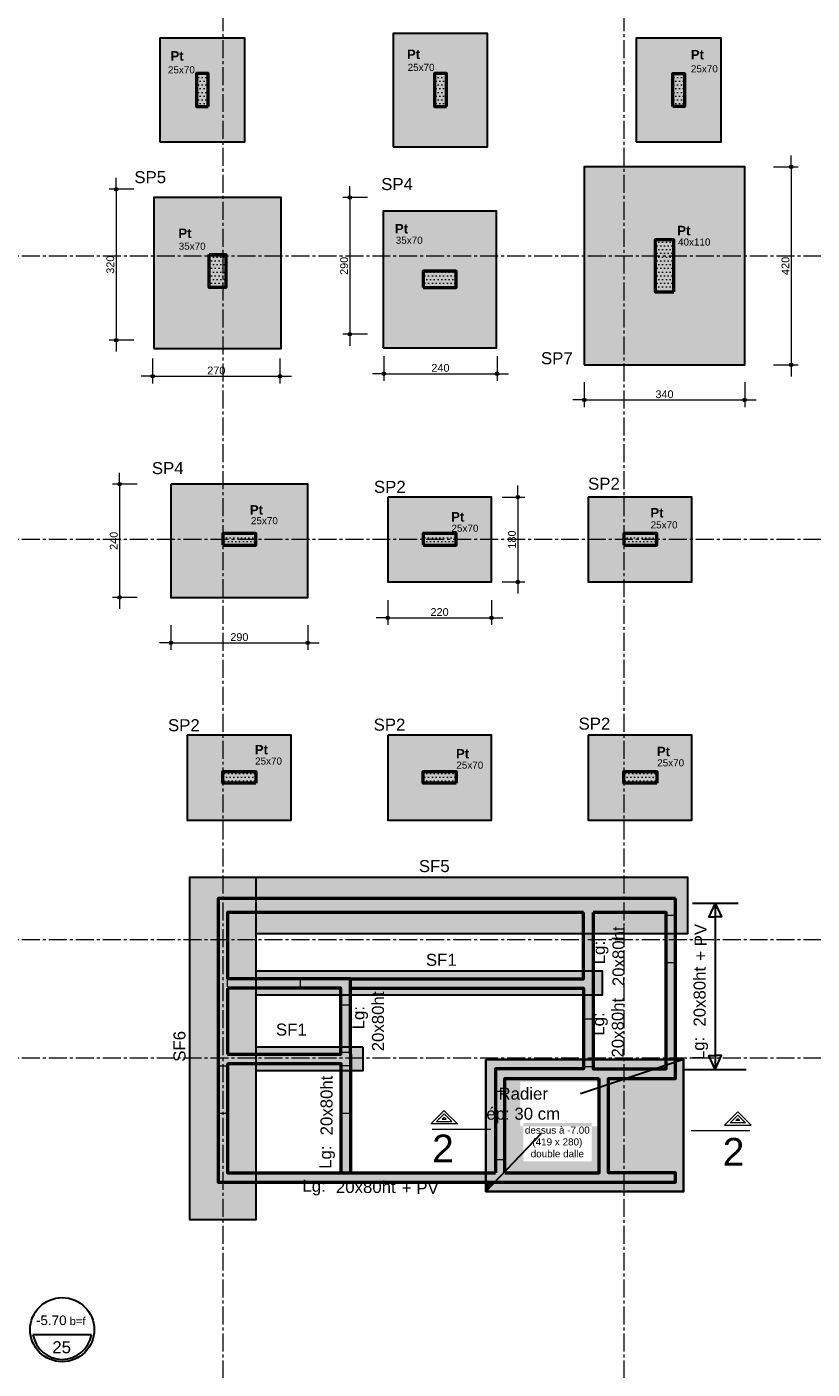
# Model space of a CAD drawing. Header units: millimetres. Extents: x -6159 to 201309, y -25780 to 10326.
# Tile 6 of 128: x -3043 to -1378, y -8891 to -6044. Entities that reach past the tile are written whole.
import ezdxf

# ---------------------------------------------------------------- set-up
doc = ezdxf.new("R2010")
doc.units = ezdxf.units.MM
doc.header["$PDMODE"] = 34
doc.header["$PDSIZE"] = 5
doc.linetypes.add('Axes', pattern=[28.575, 19.05, -3.175, 3.175, -3.175])
doc.linetypes.add('Caché', pattern=[9.525, 6.35, -3.175])
doc.layers.get('DEFPOINTS').update_dxf_attribs({"color": 251})
for name, color, linetype, lineweight in [('A-Kube-Axes', 6, 'Axes', 18), ('A-Kube-Cotations', 7, 'Continuous', 9), ('A-Kube-Textes', 3, 'Continuous', 30), ('K_13_C - Trcoupe3', 2, 'Continuous', 20), ('K_6_B2- Semelle ponctuelle (SP)', 3, 'Continuous', 30), ('K_6_B3 - Semelle Filante (SF)', 3, 'Continuous', 30), ('K_6_H - Radier', 6, 'Continuous', 35), ('S-Kube-Hachure-Impact', 4, 'Caché', 20), ('S-Kube-Stucture coupée', 1, 'Continuous', 50)]:
    doc.layers.add(name, color=color, linetype=linetype, lineweight=lineweight)
doc.layers.add('S-Kube-Pochage coupé', color=252, linetype='Continuous', transparency=0.5)
doc.layers.add('S-Kube-Pochage vu', color=254, linetype='Continuous', transparency=0.5)
doc.styles.add('Arial', font='arial.ttf')
doc.styles.add('Arial_1', font='arial.ttf', dxfattribs={"height": 12.5})
doc.dimstyles.new('75e', dxfattribs={"dimscale": 7.5, "dimtxt": 2.2, "dimasz": 0.15, "dimexe": 2, "dimexo": 3, "dimgap": 0.5, "dimtad": 1, "dimdec": 1, "dimrnd": 0.5, "dimzin": 12, "dimdsep": 46, "dimtxsty": 'Arial', "dimblk1": 'ROND30', "dimblk2": 'ROND30', "dimsah": 1, "dimcen": 1.5, "dimclrd": 256, "dimclre": 256, "dimclrt": 256, "dimadec": 3, "dimazin": 3, "dimtfac": 1, "dimtdec": 1, "dimtmove": 0, "dimatfit": 0, "dimldrblk": 'ROND30', "dimfxl": 5, "dimfxlon": 1, "dimtolj": 1, "dimtzin": 4, "dimlwd": -1, "dimlwe": -1, "dimarcsym": 0})

# ---------------------------------------------------------------- blocks, each defined once
blk = doc.blocks.new('240014 - AXES S-2  S-1')
at = {"layer": 'A-Kube-Axes', "ltscale": 2}
for points in [[(23465.8, -4701.1), (23465.8, -12920.9)], [(24315.9, -4701.1), (24315.9, -12922.7)], [(20411, -6530.4), (26176.2, -6530.4)], [(20411, -7130.9), (26176.2, -7130.9)], [(20411, -7980.4), (26176.2, -7980.4)], [(20411, -8231.4), (26176.2, -8231.4)]]:
    blk.add_lwpolyline(points, dxfattribs=at)
blk = doc.blocks.new('*U3')
at = {"layer": 'A-Kube-Textes'}
blk.add_line((36.5, -6.3), (-36.5, -6.3), dxfattribs=at)
blk.add_circle((0, 0), 40, dxfattribs=at)
blk.add_arc((0, 0), 37, 189.8569, 350.1431, dxfattribs=at)
blk = doc.blocks.new('ROND30')
blk.add_line((0, 0), (21.6, 0))
for radius in [3.28, 2.67, 2.07, 1.62, 1.02, 0.412]:
    blk.add_circle((0, 0), radius)
blk = doc.blocks.new('*D100')
at = {"layer": 'A-Kube-Cotations', "transparency": 16777216}
for p, q in [((-2808.6, -7014.4), (-2861.1, -7014.4)), ((-2846.1, -7015.5), (-2846.1, -7253.3)), ((-2808.6, -7254.4), (-2861.1, -7254.4))]:
    blk.add_line(p, q, dxfattribs=at)
at = {"layer": 'DEFPOINTS', "color": 0, "transparency": 16777216}
for p in [(-2737.1, -7014.4), (-2846.1, -7254.4), (-2737.1, -7254.4)]:
    blk.add_point(p, dxfattribs=at)
at = {"layer": 'A-Kube-Cotations', "transparency": 16777216, "xscale": 1.125, "yscale": 1.125, "zscale": 1.125}
for p, rotation in [((-2846.1, -7014.4), 90), ((-2846.1, -7254.4), 270)]:
    blk.add_blockref('ROND30', p, dxfattribs=dict(at, rotation=rotation))
at = {"layer": 'A-Kube-Cotations', "transparency": 16777216, "insert": (-2858.3, -7134.4), "char_height": 16.5, "attachment_point": 5, "rotation": 90, "style": 'Arial'}
blk.add_mtext('\\A1;240', dxfattribs=at)
blk = doc.blocks.new('*D101')
at = {"layer": 'A-Kube-Cotations', "transparency": 16777216}
for p, q in [((-2737.1, -7313.4), (-2737.1, -7365.9)), ((-2447.1, -7313.4), (-2447.1, -7365.9)), ((-2736, -7350.9), (-2448.2, -7350.9))]:
    blk.add_line(p, q, dxfattribs=at)
at = {"layer": 'DEFPOINTS', "color": 0, "transparency": 16777216}
for p in [(-2737.1, -7254.4), (-2447.1, -7254.4), (-2447.1, -7350.9)]:
    blk.add_point(p, dxfattribs=at)
at = {"layer": 'A-Kube-Cotations', "transparency": 16777216, "xscale": 1.125, "yscale": 1.125, "zscale": 1.125, "rotation": 180}
blk.add_blockref('ROND30', (-2737.1, -7350.9), dxfattribs=at)
at = {"layer": 'A-Kube-Cotations', "transparency": 16777216, "xscale": 1.125, "yscale": 1.125, "zscale": 1.125}
blk.add_blockref('ROND30', (-2447.1, -7350.9), dxfattribs=at)
at = {"layer": 'A-Kube-Cotations', "transparency": 16777216, "insert": (-2592.1, -7338.7), "char_height": 16.5, "attachment_point": 5, "style": 'Arial'}
blk.add_mtext('\\A1;290', dxfattribs=at)
blk = doc.blocks.new('*D102')
at = {"layer": 'A-Kube-Cotations', "transparency": 16777216}
for p, q in [((-2035.1, -7041.7), (-1986.8, -7041.7)), ((-2001.8, -7042.9), (-2001.8, -7220.6)), ((-2035.1, -7221.7), (-1986.8, -7221.7))]:
    blk.add_line(p, q, dxfattribs=at)
at = {"layer": 'DEFPOINTS', "color": 0, "transparency": 16777216}
for p in [(-2057.6, -7041.7), (-2057.6, -7221.7), (-2001.8, -7221.7)]:
    blk.add_point(p, dxfattribs=at)
at = {"layer": 'A-Kube-Cotations', "transparency": 16777216, "xscale": 1.125, "yscale": 1.125, "zscale": 1.125}
for p, rotation in [((-2001.8, -7041.7), 90), ((-2001.8, -7221.7), 270)]:
    blk.add_blockref('ROND30', p, dxfattribs=dict(at, rotation=rotation))
at = {"layer": 'A-Kube-Cotations', "transparency": 16777216, "insert": (-2014, -7131.7), "char_height": 16.5, "attachment_point": 5, "rotation": 90, "style": 'Arial'}
blk.add_mtext('\\A1;180', dxfattribs=at)
blk = doc.blocks.new('*D103')
at = {"layer": 'A-Kube-Cotations', "transparency": 16777216}
for p, q in [((-2277.6, -7260.3), (-2277.6, -7312.8)), ((-2057.6, -7260.3), (-2057.6, -7312.8)), ((-2276.5, -7297.8), (-2058.7, -7297.8))]:
    blk.add_line(p, q, dxfattribs=at)
at = {"layer": 'DEFPOINTS', "color": 0, "transparency": 16777216}
for p in [(-2277.6, -7221.7), (-2057.6, -7221.7), (-2057.6, -7297.8)]:
    blk.add_point(p, dxfattribs=at)
at = {"layer": 'A-Kube-Cotations', "transparency": 16777216, "xscale": 1.125, "yscale": 1.125, "zscale": 1.125, "rotation": 180}
blk.add_blockref('ROND30', (-2277.6, -7297.8), dxfattribs=at)
at = {"layer": 'A-Kube-Cotations', "transparency": 16777216, "xscale": 1.125, "yscale": 1.125, "zscale": 1.125}
blk.add_blockref('ROND30', (-2057.6, -7297.8), dxfattribs=at)
at = {"layer": 'A-Kube-Cotations', "transparency": 16777216, "insert": (-2167.6, -7285.6), "char_height": 16.5, "attachment_point": 5, "style": 'Arial'}
blk.add_mtext('\\A1;220', dxfattribs=at)
blk = doc.blocks.new('*D104')
at = {"layer": 'A-Kube-Cotations', "transparency": 16777216}
for p, q in [((-2320.3, -6406.3), (-2372.8, -6406.3)), ((-2357.8, -6407.4), (-2357.8, -6695.2)), ((-2320.3, -6696.3), (-2372.8, -6696.3))]:
    blk.add_line(p, q, dxfattribs=at)
at = {"layer": 'DEFPOINTS', "color": 0, "transparency": 16777216}
for p in [(-2285.7, -6406.3), (-2357.8, -6696.3), (-2285.7, -6696.3)]:
    blk.add_point(p, dxfattribs=at)
at = {"layer": 'A-Kube-Cotations', "transparency": 16777216, "xscale": 1.125, "yscale": 1.125, "zscale": 1.125}
for p, rotation in [((-2357.8, -6406.3), 90), ((-2357.8, -6696.3), 270)]:
    blk.add_blockref('ROND30', p, dxfattribs=dict(at, rotation=rotation))
at = {"layer": 'A-Kube-Cotations', "transparency": 16777216, "insert": (-2369.9, -6551.3), "char_height": 16.5, "attachment_point": 5, "rotation": 90, "style": 'Arial'}
blk.add_mtext('\\A1;290', dxfattribs=at)
blk = doc.blocks.new('*D105')
at = {"layer": 'A-Kube-Cotations', "transparency": 16777216}
for p, q in [((-2285.7, -6742.5), (-2285.7, -6795)), ((-2045.7, -6742.5), (-2045.7, -6795)), ((-2284.5, -6780), (-2046.8, -6780))]:
    blk.add_line(p, q, dxfattribs=at)
at = {"layer": 'DEFPOINTS', "color": 0, "transparency": 16777216}
for p in [(-2285.7, -6696.3), (-2045.7, -6696.3), (-2045.7, -6780)]:
    blk.add_point(p, dxfattribs=at)
at = {"layer": 'A-Kube-Cotations', "transparency": 16777216, "xscale": 1.125, "yscale": 1.125, "zscale": 1.125, "rotation": 180}
blk.add_blockref('ROND30', (-2285.7, -6780), dxfattribs=at)
at = {"layer": 'A-Kube-Cotations', "transparency": 16777216, "xscale": 1.125, "yscale": 1.125, "zscale": 1.125}
blk.add_blockref('ROND30', (-2045.7, -6780), dxfattribs=at)
at = {"layer": 'A-Kube-Cotations', "transparency": 16777216, "insert": (-2165.7, -6767.8), "char_height": 16.5, "attachment_point": 5, "style": 'Arial'}
blk.add_mtext('\\A1;240', dxfattribs=at)
blk = doc.blocks.new('*D106')
at = {"layer": 'A-Kube-Cotations', "transparency": 16777216}
for p, q in [((-2815.9, -6388.8), (-2868.4, -6388.8)), ((-2853.4, -6389.9), (-2853.4, -6707.7)), ((-2815.9, -6708.8), (-2868.4, -6708.8))]:
    blk.add_line(p, q, dxfattribs=at)
at = {"layer": 'DEFPOINTS', "color": 0, "transparency": 16777216}
for p in [(-2776, -6388.8), (-2853.4, -6708.8), (-2776, -6708.8)]:
    blk.add_point(p, dxfattribs=at)
at = {"layer": 'A-Kube-Cotations', "transparency": 16777216, "xscale": 1.125, "yscale": 1.125, "zscale": 1.125}
for p, rotation in [((-2853.4, -6388.8), 90), ((-2853.4, -6708.8), 270)]:
    blk.add_blockref('ROND30', p, dxfattribs=dict(at, rotation=rotation))
at = {"layer": 'A-Kube-Cotations', "transparency": 16777216, "insert": (-2865.6, -6548.8), "char_height": 16.5, "attachment_point": 5, "rotation": 90, "style": 'Arial'}
blk.add_mtext('\\A1;320', dxfattribs=at)
blk = doc.blocks.new('*D107')
at = {"layer": 'A-Kube-Cotations', "transparency": 16777216}
for p, q in [((-2776, -6748), (-2776, -6800.5)), ((-2506, -6748), (-2506, -6800.5)), ((-2774.9, -6785.5), (-2507.1, -6785.5))]:
    blk.add_line(p, q, dxfattribs=at)
at = {"layer": 'DEFPOINTS', "color": 0, "transparency": 16777216}
for p in [(-2776, -6708.8), (-2506, -6708.8), (-2506, -6785.5)]:
    blk.add_point(p, dxfattribs=at)
at = {"layer": 'A-Kube-Cotations', "transparency": 16777216, "xscale": 1.125, "yscale": 1.125, "zscale": 1.125, "rotation": 180}
blk.add_blockref('ROND30', (-2776, -6785.5), dxfattribs=at)
at = {"layer": 'A-Kube-Cotations', "transparency": 16777216, "xscale": 1.125, "yscale": 1.125, "zscale": 1.125}
blk.add_blockref('ROND30', (-2506, -6785.5), dxfattribs=at)
at = {"layer": 'A-Kube-Cotations', "transparency": 16777216, "insert": (-2641, -6773.3), "char_height": 16.5, "attachment_point": 5, "style": 'Arial'}
blk.add_mtext('\\A1;270', dxfattribs=at)
blk = doc.blocks.new('*D108')
at = {"layer": 'A-Kube-Cotations', "transparency": 16777216}
for p, q in [((-1459.5, -6341.3), (-1407, -6341.3)), ((-1422, -6342.4), (-1422, -6760.2)), ((-1459.5, -6761.3), (-1407, -6761.3))]:
    blk.add_line(p, q, dxfattribs=at)
at = {"layer": 'DEFPOINTS', "color": 0, "transparency": 16777216}
for p in [(-1520.7, -6341.3), (-1520.7, -6761.3), (-1422, -6761.3)]:
    blk.add_point(p, dxfattribs=at)
at = {"layer": 'A-Kube-Cotations', "transparency": 16777216, "xscale": 1.125, "yscale": 1.125, "zscale": 1.125}
for p, rotation in [((-1422, -6341.3), 90), ((-1422, -6761.3), 270)]:
    blk.add_blockref('ROND30', p, dxfattribs=dict(at, rotation=rotation))
at = {"layer": 'A-Kube-Cotations', "transparency": 16777216, "insert": (-1434.2, -6551.3), "char_height": 16.5, "attachment_point": 5, "rotation": 90, "style": 'Arial'}
blk.add_mtext('\\A1;420', dxfattribs=at)
blk = doc.blocks.new('*D109')
at = {"layer": 'A-Kube-Cotations', "transparency": 16777216}
for p, q in [((-1860.7, -6798.2), (-1860.7, -6850.7)), ((-1520.7, -6798.2), (-1520.7, -6850.7)), ((-1859.5, -6835.7), (-1521.8, -6835.7))]:
    blk.add_line(p, q, dxfattribs=at)
at = {"layer": 'DEFPOINTS', "color": 0, "transparency": 16777216}
for p in [(-1860.7, -6761.3), (-1520.7, -6761.3), (-1520.7, -6835.7)]:
    blk.add_point(p, dxfattribs=at)
at = {"layer": 'A-Kube-Cotations', "transparency": 16777216, "xscale": 1.125, "yscale": 1.125, "zscale": 1.125, "rotation": 180}
blk.add_blockref('ROND30', (-1860.7, -6835.7), dxfattribs=at)
at = {"layer": 'A-Kube-Cotations', "transparency": 16777216, "xscale": 1.125, "yscale": 1.125, "zscale": 1.125}
blk.add_blockref('ROND30', (-1520.7, -6835.7), dxfattribs=at)
at = {"layer": 'A-Kube-Cotations', "transparency": 16777216, "insert": (-1690.7, -6823.6), "char_height": 16.5, "attachment_point": 5, "style": 'Arial'}
blk.add_mtext('\\A1;340', dxfattribs=at)
blk = doc.blocks.new('A$C1b4f906e')
h = blk.add_hatch()
h.set_pattern_fill('DOTS', color=256, scale=5)
h.paths.add_polyline_path([(2539, -1149.6), (2539, -1079.6), (2514, -1079.6), (2514, -1149.6)])
h = blk.add_hatch()
h.set_pattern_fill('DOTS', color=256, scale=5)
h.paths.add_polyline_path([(3044, -1149.6), (3044, -1079.6), (3019, -1079.6), (3019, -1149.6)])
h = blk.add_hatch()
h.set_pattern_fill('DOTS', color=256, scale=5)
h.paths.add_polyline_path([(3524, -1149.6), (3524, -1079.6), (3549, -1079.6), (3549, -1149.6)])
h = blk.add_hatch()
h.set_pattern_fill('DOTS', color=256, scale=5)
h.paths.add_polyline_path([(3526.5, -1542.3), (3526.5, -1432.3), (3486.5, -1432.3), (3486.5, -1542.3)])
h = blk.add_hatch()
h.set_pattern_fill('DOTS', color=256, scale=5)
h.paths.add_polyline_path([(2576.1, -1533.4), (2576.1, -1463.4), (2541, -1463.4), (2541, -1533.4)])
h = blk.add_hatch()
h.set_pattern_fill('DOTS', color=256, scale=5)
h.paths.add_polyline_path([(3065, -1498.4), (2995, -1498.4), (2995, -1533.4), (3065, -1533.4)])
h = blk.add_hatch()
h.set_pattern_fill('DOTS', color=256, scale=5)
h.paths.add_polyline_path([(2570, -2079.8), (2640, -2079.8), (2640, -2054.8), (2570, -2054.8)])
h = blk.add_hatch()
h.set_pattern_fill('DOTS', color=256, scale=5)
h.paths.add_polyline_path([(2995, -2079.8), (3065, -2079.8), (3065, -2054.8), (2995, -2054.8)])
h = blk.add_hatch()
h.set_pattern_fill('DOTS', color=256, scale=5)
h.paths.add_polyline_path([(3420, -2079.8), (3490, -2079.8), (3490, -2054.8), (3420, -2054.8)])
h = blk.add_hatch()
h.set_pattern_fill('DOTS', color=256, scale=5)
h.paths.add_polyline_path([(2570, -2584.8), (2640, -2584.8), (2640, -2559.8), (2570, -2559.8)])
h = blk.add_hatch()
h.set_pattern_fill('DOTS', color=256, scale=5)
h.paths.add_polyline_path([(2995, -2584.8), (3065, -2584.8), (3065, -2559.8), (2995, -2559.8)])
h = blk.add_hatch()
h.set_pattern_fill('DOTS', color=256, scale=5)
h.paths.add_polyline_path([(3420, -2584.8), (3490, -2584.8), (3490, -2559.8), (3420, -2559.8)])
h = blk.add_hatch()
h.set_pattern_fill('DOTS', color=256, scale=5)
h.paths.add_polyline_path([(2580, -3183.7), (2580, -3179.3), (2820.5, -3179.3), (2820.5, -3183.5), (2840.5, -3183.5), (2840.5, -3155.4), (2820.5, -3155.4), (2820.5, -3159.3), (2580, -3159.3), (2580, -2859.1), (3335, -2859.1), (3335, -2999.3), (2733.6, -2999.3), (2733.6, -3019.3), (2820.5, -3019.3), (2820.5, -3054.4), (2840.5, -3054.4), (2840.5, -3019.3), (3335, -3019.3), (3335, -3084.6), (3355, -3084.6), (3355, -2859.1), (3510, -2859.1), (3510, -2864.1), (3530, -2864.1), (3530, -2829.1), (2560, -2829.1), (2560, -3183.7), (2580, -3183.7)])
h = blk.add_hatch()
h.set_pattern_fill('DOTS', color=256, scale=5)
h.paths.add_polyline_path([(2580, -2921.9), (2580, -2921.9)], flags=17)
h = blk.add_hatch()
h.set_pattern_fill('DOTS', color=256, scale=5)
h.paths.add_polyline_path([(3530, -2965.1), (3530, -3210.6), (3388, -3210.6), (3388, -3410.6), (3530, -3410.6), (3530, -3430.6), (2560, -3430.6), (2560, -3284.7), (2580, -3284.7), (2580, -3410.6), (2820.5, -3410.6), (2820.5, -3284.7), (2840.5, -3284.7), (2840.5, -3410.6), (3148, -3410.6), (3148, -3382.6), (3168, -3382.6), (3168, -3410.6), (3368, -3410.6), (3368, -3210.6), (3168, -3210.6), (3168, -3238.6), (3148, -3238.6), (3148, -3190.6), (3335, -3190.6), (3335, -3185.6), (3355, -3185.6), (3355, -3190.6), (3510, -3190.6), (3510, -2965.1)])
at = {"ltscale": 3}
for points in [[(2539, -1149.6), (2539, -1079.6), (2514, -1079.6), (2514, -1149.6)], [(3044, -1149.6), (3044, -1079.6), (3019, -1079.6), (3019, -1149.6)], [(3524, -1149.6), (3524, -1079.6), (3549, -1079.6), (3549, -1149.6)], [(3526.5, -1542.3), (3526.5, -1432.3), (3486.5, -1432.3), (3486.5, -1542.3)], [(2576.1, -1533.4), (2576.1, -1463.4), (2541, -1463.4), (2541, -1533.4)], [(3065, -1498.4), (2995, -1498.4), (2995, -1533.4), (3065, -1533.4)], [(2570, -2079.8), (2640, -2079.8), (2640, -2054.8), (2570, -2054.8)], [(2995, -2079.8), (3065, -2079.8), (3065, -2054.8), (2995, -2054.8)], [(3420, -2079.8), (3490, -2079.8), (3490, -2054.8), (3420, -2054.8)], [(2570, -2584.8), (2640, -2584.8), (2640, -2559.8), (2570, -2559.8)], [(2995, -2584.8), (3065, -2584.8), (3065, -2559.8), (2995, -2559.8)], [(3420, -2584.8), (3490, -2584.8), (3490, -2559.8), (3420, -2559.8)], [(2580, -3183.7), (2580, -3179.3), (2820.5, -3179.3), (2820.5, -3183.5), (2840.5, -3183.5), (2840.5, -3155.4), (2820.5, -3155.4), (2820.5, -3159.3), (2580, -3159.3), (2580, -2859.1), (3335, -2859.1), (3335, -2999.3), (2733.6, -2999.3), (2733.6, -3019.3), (2820.5, -3019.3), (2820.5, -3054.4), (2840.5, -3054.4), (2840.5, -3019.3), (3335, -3019.3), (3335, -3084.6), (3355, -3084.6), (3355, -2859.1), (3510, -2859.1), (3510, -2864.1), (3530, -2864.1), (3530, -2829.1), (2560, -2829.1), (2560, -3183.7), (2580, -3183.7)], [(2580, -2921.9), (2580, -2921.9)], [(3530, -2965.1), (3530, -3210.6), (3388, -3210.6), (3388, -3410.6), (3530, -3410.6), (3530, -3430.6), (2560, -3430.6), (2560, -3284.7), (2580, -3284.7), (2580, -3410.6), (2820.5, -3410.6), (2820.5, -3284.7), (2840.5, -3284.7), (2840.5, -3410.6), (3148, -3410.6), (3148, -3382.6), (3168, -3382.6), (3168, -3410.6), (3368, -3410.6), (3368, -3210.6), (3168, -3210.6), (3168, -3238.6), (3148, -3238.6), (3148, -3190.6), (3335, -3190.6), (3335, -3185.6), (3355, -3185.6), (3355, -3190.6), (3510, -3190.6), (3510, -2965.1)]]:
    blk.add_lwpolyline(points, close=True, dxfattribs=at)

msp = doc.modelspace()

# ---------------------------------------------------------------- hatches: boundary and pattern name
at = {"layer": 'S-Kube-Pochage coupé'}
h = msp.add_hatch(color=256, dxfattribs=at)
h.dxf.hatch_style = 1
h.paths.add_polyline_path([(-2658.172, -6143.535), (-2683.172, -6143.535), (-2683.172, -6213.535), (-2658.172, -6213.535)])
h = msp.add_hatch(color=256, dxfattribs=at)
h.dxf.hatch_style = 1
h.paths.add_polyline_path([(-2153.172, -6143.535), (-2178.172, -6143.535), (-2178.172, -6213.535), (-2153.172, -6213.535)])
h = msp.add_hatch(color=256, dxfattribs=at)
h.dxf.hatch_style = 1
h.paths.add_polyline_path([(-1648.172, -6143.535), (-1673.172, -6143.535), (-1673.172, -6213.535), (-1648.172, -6213.535)])
h = msp.add_hatch(color=256, dxfattribs=at)
h.dxf.hatch_style = 1
h.paths.add_polyline_path([(-1670.672, -6496.282), (-1710.672, -6496.282), (-1710.672, -6606.282), (-1670.672, -6606.282)])
h = msp.add_hatch(color=256, dxfattribs=at)
h.dxf.hatch_style = 1
h.paths.add_polyline_path([(-2621.012, -6527.394), (-2656.124, -6527.394), (-2656.124, -6597.394), (-2621.012, -6597.394)])
h = msp.add_hatch(color=256, dxfattribs=at)
h.dxf.hatch_style = 1
h.paths.add_polyline_path([(-2132.123, -6562.394), (-2202.123, -6562.394), (-2202.123, -6597.394), (-2132.123, -6597.394)])
h = msp.add_hatch(color=256, dxfattribs=at)
h.dxf.hatch_style = 1
h.paths.add_polyline_path([(-2557.123, -7118.782), (-2627.123, -7118.782), (-2627.123, -7143.782), (-2557.123, -7143.782)])
h = msp.add_hatch(color=256, dxfattribs=at)
h.dxf.hatch_style = 1
h.paths.add_polyline_path([(-2132.123, -7118.782), (-2202.123, -7118.782), (-2202.123, -7143.782), (-2132.123, -7143.782)])
h = msp.add_hatch(color=256, dxfattribs=at)
h.dxf.hatch_style = 1
h.paths.add_polyline_path([(-1707.123, -7118.782), (-1777.123, -7118.782), (-1777.123, -7143.782), (-1707.123, -7143.782)])
h = msp.add_hatch(color=256, dxfattribs=at)
h.dxf.hatch_style = 1
h.paths.add_polyline_path([(-2557.123, -7623.782), (-2627.123, -7623.782), (-2627.123, -7648.782), (-2557.123, -7648.782)])
h = msp.add_hatch(color=256, dxfattribs=at)
h.dxf.hatch_style = 1
h.paths.add_polyline_path([(-2132.123, -7623.782), (-2202.123, -7623.782), (-2202.123, -7648.782), (-2132.123, -7648.782)])
h = msp.add_hatch(color=256, dxfattribs=at)
h.dxf.hatch_style = 1
h.paths.add_polyline_path([(-1707.123, -7623.796), (-1777.123, -7623.796), (-1777.123, -7648.796), (-1707.123, -7648.796)])
h = msp.add_hatch(color=256, dxfattribs=at)
h.dxf.hatch_style = 1
h.paths.add_polyline_path([(-1667.164, -7893.071), (-2637.123, -7893.071), (-2637.123, -8494.571), (-1667.164, -8494.571), (-1667.164, -8474.571), (-1809.164, -8474.571), (-1809.164, -8274.571), (-1667.164, -8274.571)])
h.paths.add_polyline_path([(-1829.164, -8254.571), (-1842.164, -8254.571), (-1842.164, -7923.071), (-1687.164, -7923.071), (-1687.164, -8254.571)], flags=16)
h.paths.add_polyline_path([(-1829.164, -8274.571), (-1829.164, -8474.571), (-2029.164, -8474.571), (-2029.164, -8274.571)], flags=16)
h.paths.add_polyline_path([(-1862.164, -8254.571), (-2049.164, -8254.571), (-2049.164, -8474.571), (-2617.123, -8474.571), (-2617.123, -8083.263), (-2376.664, -8083.263), (-2376.664, -8223.263), (-2617.123, -8223.263), (-2617.123, -8243.263), (-2376.664, -8243.263), (-2376.664, -8474.571), (-2356.664, -8474.571), (-2356.664, -8223.263), (-2356.664, -8063.263), (-2617.123, -8063.263), (-2617.123, -7923.071), (-1862.164, -7923.071), (-1862.164, -8063.263), (-2356.664, -8063.263), (-2356.664, -8083.263), (-1862.164, -8083.263)], flags=16)
at = {"layer": 'S-Kube-Pochage vu'}
h = msp.add_hatch(color=256, dxfattribs=at)
h.dxf.hatch_style = 1
h.paths.add_polyline_path([(-2065.672, -6058.535), (-2265.672, -6058.535), (-2265.672, -6298.535), (-2065.672, -6298.535)])
h.paths.add_polyline_path([(-2178.172, -6143.535), (-2153.172, -6143.535), (-2153.172, -6213.535), (-2178.172, -6213.535)], flags=16)
h = msp.add_hatch(color=256, dxfattribs=at)
h.dxf.hatch_style = 1
h.paths.add_polyline_path([(-2580.672, -6068.535), (-2760.672, -6068.535), (-2760.672, -6288.535), (-2580.672, -6288.535)])
h.paths.add_polyline_path([(-2683.172, -6213.535), (-2683.172, -6143.535), (-2658.172, -6143.535), (-2658.172, -6213.535)], flags=16)
h = msp.add_hatch(color=256, dxfattribs=at)
h.dxf.hatch_style = 1
h.paths.add_polyline_path([(-1570.672, -6068.535), (-1750.672, -6068.535), (-1750.672, -6288.535), (-1570.672, -6288.535)])
h.paths.add_polyline_path([(-1648.172, -6213.535), (-1673.172, -6213.535), (-1673.172, -6143.535), (-1648.172, -6143.535)], flags=16)
h = msp.add_hatch(color=256, dxfattribs=at)
h.dxf.hatch_style = 1
h.paths.add_polyline_path([(-1520.672, -6341.282), (-1860.672, -6341.282), (-1860.672, -6761.282), (-1520.672, -6761.282)])
h.paths.add_polyline_path([(-1670.672, -6496.282), (-1670.672, -6606.282), (-1710.672, -6606.282), (-1710.672, -6496.282)], flags=16)
h = msp.add_hatch(color=256, dxfattribs=at)
h.dxf.hatch_style = 1
h.paths.add_polyline_path([(-2503.568, -6406.593), (-2773.568, -6406.593), (-2773.568, -6726.593), (-2503.568, -6726.593)])
h.paths.add_polyline_path([(-2656.124, -6527.394), (-2621.012, -6527.394), (-2621.012, -6597.394), (-2656.124, -6597.394)], flags=16)
h = msp.add_hatch(color=256, dxfattribs=at)
h.dxf.hatch_style = 1
h.paths.add_polyline_path([(-2047.123, -6434.894), (-2287.123, -6434.894), (-2287.123, -6724.894), (-2047.123, -6724.894)])
h.paths.add_polyline_path([(-2132.123, -6562.394), (-2132.123, -6597.394), (-2202.123, -6597.394), (-2202.123, -6562.394)], flags=16)
h = msp.add_hatch(color=256, dxfattribs=at)
h.dxf.hatch_style = 1
h.paths.add_polyline_path([(-2447.123, -7014.423), (-2737.123, -7014.423), (-2737.123, -7254.423), (-2447.123, -7254.423)])
h.paths.add_polyline_path([(-2557.123, -7143.782), (-2627.123, -7143.782), (-2627.123, -7118.782), (-2557.123, -7118.782)], flags=16)
h = msp.add_hatch(color=256, dxfattribs=at)
h.dxf.hatch_style = 1
h.paths.add_polyline_path([(-2057.58, -7041.739), (-2277.58, -7041.739), (-2277.58, -7221.739), (-2057.58, -7221.739)])
h.paths.add_polyline_path([(-2202.123, -7143.782), (-2202.123, -7118.782), (-2132.123, -7118.782), (-2132.123, -7143.782)], flags=16)
h = msp.add_hatch(color=256, dxfattribs=at)
h.dxf.hatch_style = 1
h.paths.add_polyline_path([(-1632.58, -7041.739), (-1852.58, -7041.739), (-1852.58, -7221.739), (-1632.58, -7221.739)])
h.paths.add_polyline_path([(-1777.123, -7143.782), (-1777.123, -7118.782), (-1707.123, -7118.782), (-1707.123, -7143.782)], flags=16)
h = msp.add_hatch(color=256, dxfattribs=at)
h.dxf.hatch_style = 1
h.paths.add_polyline_path([(-2482.58, -7546.739), (-2702.58, -7546.739), (-2702.58, -7726.739), (-2482.58, -7726.739)])
h.paths.add_polyline_path([(-2627.123, -7648.782), (-2627.123, -7623.782), (-2557.123, -7623.782), (-2557.123, -7648.782)], flags=16)
h = msp.add_hatch(color=256, dxfattribs=at)
h.dxf.hatch_style = 1
h.paths.add_polyline_path([(-2057.58, -7546.739), (-2277.58, -7546.739), (-2277.58, -7726.739), (-2057.58, -7726.739)])
h.paths.add_polyline_path([(-2202.123, -7648.782), (-2202.123, -7623.782), (-2132.123, -7623.782), (-2132.123, -7648.782)], flags=16)
h = msp.add_hatch(color=256, dxfattribs=at)
h.dxf.hatch_style = 1
h.paths.add_polyline_path([(-1632.58, -7546.752), (-1852.58, -7546.752), (-1852.58, -7726.752), (-1632.58, -7726.752)])
h.paths.add_polyline_path([(-1777.123, -7648.796), (-1777.123, -7623.796), (-1707.123, -7623.796), (-1707.123, -7648.796)], flags=16)
h = msp.add_hatch(color=256, dxfattribs=at)
h.dxf.hatch_style = 1
h.paths.add_polyline_path([(-2557.123, -8494.571), (-2637.123, -8494.571), (-2637.123, -7893.071), (-2557.123, -7893.071), (-2557.123, -7848.071), (-2637.123, -7848.071), (-2697.123, -7848.071), (-2697.123, -8574.46), (-2557.123, -8574.46)])
h = msp.add_hatch(color=256, dxfattribs=at)
h.dxf.hatch_style = 1
h.paths.add_polyline_path([(-1777.123, -7848.071), (-2557.123, -7848.071), (-2557.123, -7893.071), (-1777.123, -7893.071)])
h = msp.add_hatch(color=256, dxfattribs=at)
h.dxf.hatch_style = 1
h.paths.add_polyline_path([(-1642.164, -7848.071), (-1777.123, -7848.071), (-1777.123, -7893.071), (-1667.164, -7893.071), (-1667.164, -7968.071), (-1642.164, -7968.071)], flags=17)
h = msp.add_hatch(color=256, dxfattribs=at)
h.dxf.hatch_style = 1
h.paths.add_polyline_path([(-2557.123, -7923.071), (-2617.123, -7923.071), (-2617.123, -7973.071), (-2557.123, -7973.071)], flags=17)
h = msp.add_hatch(color=256, dxfattribs=at)
h.dxf.hatch_style = 1
h.paths.add_polyline_path([(-1862.164, -7923.071), (-2557.123, -7923.071), (-2557.123, -7968.071), (-1862.164, -7968.071)])
h = msp.add_hatch(color=256, dxfattribs=at)
h.dxf.hatch_style = 1
h.paths.add_polyline_path([(-1687.164, -7923.071), (-1842.164, -7923.071), (-1842.164, -7968.071), (-1687.164, -7968.071)])
h = msp.add_hatch(color=256, dxfattribs=at)
h.dxf.hatch_style = 1
h.paths.add_polyline_path([(-2557.123, -7973.071), (-2617.123, -7973.071), (-2617.123, -8063.263), (-2557.123, -8063.263)], flags=17)
h = msp.add_hatch(color=256, dxfattribs=at)
h.dxf.hatch_style = 1
h.paths.add_polyline_path([(-1862.164, -8047.324), (-2557.123, -8047.324), (-2557.123, -8063.263), (-2356.664, -8063.263), (-1862.164, -8063.263)])
h = msp.add_hatch(color=256, dxfattribs=at)
h.dxf.hatch_style = 1
h.paths.add_polyline_path([(-1822.164, -8047.324), (-1842.164, -8047.324), (-1842.164, -8097.324), (-1822.164, -8097.324)])
h = msp.add_hatch(color=256, dxfattribs=at)
h.dxf.hatch_style = 1
h.paths.add_polyline_path([(-2557.123, -8083.263), (-2617.123, -8083.263), (-2617.123, -8223.263), (-2557.123, -8223.263)], flags=17)
h = msp.add_hatch(color=256, dxfattribs=at)
h.dxf.hatch_style = 1
h.paths.add_polyline_path([(-2376.664, -8083.263), (-2557.123, -8083.263), (-2557.123, -8097.324), (-2376.664, -8097.324)])
h = msp.add_hatch(color=256, dxfattribs=at)
h.dxf.hatch_style = 1
h.paths.add_polyline_path([(-1862.164, -8083.263), (-2356.664, -8083.263), (-2356.664, -8097.324), (-1862.164, -8097.324)])
h = msp.add_hatch(color=256, dxfattribs=at)
h.dxf.hatch_style = 1
h.paths.add_polyline_path([(-2376.664, -8208.263), (-2557.123, -8208.263), (-2557.123, -8223.263), (-2376.664, -8223.263)])
h = msp.add_hatch(color=256, dxfattribs=at)
h.dxf.hatch_style = 1
h.paths.add_polyline_path([(-2330.023, -8208.263), (-2356.664, -8208.263), (-2356.664, -8223.263), (-2356.664, -8258.263), (-2330.023, -8258.263)])
h = msp.add_hatch(color=256, dxfattribs=at)
h.dxf.hatch_style = 1
h.paths.add_polyline_path([(-2557.123, -8243.263), (-2617.123, -8243.263), (-2617.123, -8474.571), (-2557.123, -8474.571)], flags=17)
h = msp.add_hatch(color=256, dxfattribs=at)
h.dxf.hatch_style = 1
h.paths.add_polyline_path([(-2376.664, -8243.263), (-2557.123, -8243.263), (-2557.123, -8258.263), (-2376.664, -8258.263)])
h = msp.add_hatch(color=256, dxfattribs=at)
h.dxf.hatch_style = 1
h.paths.add_polyline_path([(-1650.164, -8234.571), (-1667.164, -8240.22), (-1667.164, -8274.571), (-1770.531, -8274.571), (-1809.164, -8287.409), (-1809.164, -8474.571), (-1667.164, -8474.571), (-1667.164, -8494.571), (-2050.155, -8494.571), (-2069.164, -8514.571), (-1650.164, -8514.571)])
h.paths.add_polyline_path([(-1829.164, -8274.571), (-2029.164, -8274.571), (-2029.164, -8474.571), (-1829.164, -8474.571)], flags=17)
h.paths.add_polyline_path([(-1770.531, -8274.571), (-1809.164, -8274.571), (-1809.164, -8287.409)], flags=17)
h.paths.add_polyline_path([(-1687.164, -8234.571), (-1842.164, -8234.571), (-1842.164, -8254.571), (-1687.164, -8254.571)], flags=17)
h.paths.add_polyline_path([(-1990.245, -8450.365), (-1845.29, -8450.365), (-1845.29, -8369.199), (-1990.245, -8369.199)], flags=16)
h.paths.add_polyline_path([(-1996.118, -8376.515), (-1826.941, -8376.515), (-1826.941, -8281.328), (-1996.118, -8281.328)], flags=17)
h = msp.add_hatch(color=256, dxfattribs=at)
h.dxf.hatch_style = 1
h.paths.add_polyline_path([(-2049.164, -8254.571), (-1862.164, -8254.571), (-1862.164, -8234.571), (-2069.164, -8234.571), (-2069.164, -8474.571), (-2049.164, -8474.571)])
h = msp.add_hatch(color=256, dxfattribs=at)
h.dxf.hatch_style = 1
h.paths.add_polyline_path([(-1650.164, -8234.571), (-1667.164, -8234.571), (-1667.164, -8240.22)], flags=17)
h = msp.add_hatch(color=256, dxfattribs=at)
h.dxf.hatch_style = 1
h.paths.add_polyline_path([(-2050.155, -8494.571), (-2069.164, -8494.571), (-2069.164, -8514.571)], flags=17)

# ---------------------------------------------------------------- linework, layer by layer
at = {"layer": 'A-Kube-Textes'}
for points in [[(-1631.508, -7903.071), (-1534.806, -7903.071)], [(-1583.157, -7903.071), (-1596.806, -7932.293), (-1583.157, -7932.293)], [(-1583.157, -7903.071), (-1583.157, -8255.447)], [(-1583.157, -7903.071), (-1569.508, -7932.293), (-1583.157, -7932.293)], [(-1583.157, -8255.447), (-1596.806, -8226.225), (-1583.157, -8226.225)], [(-1583.157, -8255.447), (-1569.508, -8226.225), (-1583.157, -8226.225)], [(-1650.164, -8234.571), (-1868.642, -8307.175)], [(-1651.508, -8255.447), (-1517.504, -8255.447)], [(-1951.996, -8391.29), (-2069.164, -8514.571)]]:
    msp.add_lwpolyline(points, dxfattribs=at)
at = {"layer": 'K_13_C - Trcoupe3'}
for p, q in [((-2129.412, -8371.238, -20), (-2185.981, -8371.238, -20)), ((-1563.627, -8373.701, -10), (-1507.058, -8373.701, -10))]:
    msp.add_line(p, q, dxfattribs=at)
for points, elevation in [([(-2185.981, -8371.238), (-2157.697, -8342.953)], -20), ([(-2173.91, -8366.238), (-2141.483, -8366.238), (-2157.697, -8350.025)], -20), ([(-2173.91, -8366.238), (-2157.697, -8350.025)], -20), ([(-2161.839, -8361.238), (-2153.554, -8361.238), (-2157.697, -8357.096)], -20), ([(-2161.839, -8361.238), (-2157.697, -8357.096)], -20), ([(-2129.221, -8371.429), (-2157.505, -8343.145)], -20), ([(-1563.627, -8373.701), (-1535.343, -8345.416)], -10), ([(-1519.129, -8368.701), (-1551.556, -8368.701), (-1535.343, -8352.487)], -10), ([(-1531.2, -8363.701), (-1539.485, -8363.701), (-1535.343, -8359.558)], -10), ([(-1507.058, -8373.701), (-1535.343, -8345.416)], -10), ([(-1519.129, -8368.701), (-1535.343, -8352.487)], -10), ([(-1531.2, -8363.701), (-1535.343, -8359.558)], -10), ([(-2059.067, -8382.998), (-2183.069, -8382.998)], -20), ([(-1633.972, -8385.461), (-1509.971, -8385.461)], -10)]:
    msp.add_lwpolyline(points, dxfattribs=dict(at, elevation=elevation))
at = {"layer": 'K_6_B2- Semelle ponctuelle (SP)'}
for points in [[(-2265.672, -6298.535), (-2065.672, -6298.535), (-2065.672, -6058.535), (-2265.672, -6058.535)], [(-2760.672, -6288.535), (-2580.672, -6288.535), (-2580.672, -6068.535), (-2760.672, -6068.535)], [(-1750.672, -6288.535), (-1570.672, -6288.535), (-1570.672, -6068.535), (-1750.672, -6068.535)], [(-1860.672, -6761.282), (-1520.672, -6761.282), (-1520.672, -6341.282), (-1860.672, -6341.282)], [(-2773.568, -6726.593), (-2503.568, -6726.593), (-2503.568, -6406.593), (-2773.568, -6406.593)], [(-2287.123, -6724.894), (-2047.123, -6724.894), (-2047.123, -6434.894), (-2287.123, -6434.894)], [(-2737.123, -7014.423), (-2737.123, -7254.423), (-2447.123, -7254.423), (-2447.123, -7014.423)], [(-2277.58, -7041.739), (-2277.58, -7221.739), (-2057.58, -7221.739), (-2057.58, -7041.739)], [(-1852.58, -7041.739), (-1852.58, -7221.739), (-1632.58, -7221.739), (-1632.58, -7041.739)], [(-2702.58, -7546.739), (-2702.58, -7726.739), (-2482.58, -7726.739), (-2482.58, -7546.739)], [(-2277.58, -7546.739), (-2277.58, -7726.739), (-2057.58, -7726.739), (-2057.58, -7546.739)], [(-1852.58, -7546.752), (-1852.58, -7726.752), (-1632.58, -7726.752), (-1632.58, -7546.752)]]:
    msp.add_lwpolyline(points, close=True, dxfattribs=at)
at = {"layer": 'K_6_B3 - Semelle Filante (SF)'}
for points in [[(-2557.123, -7848.071), (-2557.123, -8574.46), (-2697.123, -8574.46), (-2697.123, -7848.071), (-1642.164, -7848.071), (-1642.164, -7968.071), (-2557.123, -7968.071)], [(-2557.123, -8097.324), (-1822.164, -8097.324), (-1822.164, -8047.324), (-2557.123, -8047.324)], [(-2330.023, -8208.263), (-2330.023, -8258.263), (-2557.123, -8258.263)], [(-2330.023, -8208.263), (-2557.123, -8208.263)]]:
    msp.add_lwpolyline(points, dxfattribs=at)
at = {"layer": 'K_6_H - Radier'}
msp.add_lwpolyline([(-2069.164, -8234.571), (-1650.164, -8234.571), (-1650.164, -8514.571), (-2069.164, -8514.571)], close=True, dxfattribs=at)
at = {"layer": 'S-Kube-Stucture coupée'}
for points in [[(-2658.172, -6213.535), (-2658.172, -6143.535), (-2683.172, -6143.535), (-2683.172, -6213.535)], [(-2153.172, -6213.535), (-2153.172, -6143.535), (-2178.172, -6143.535), (-2178.172, -6213.535)], [(-1673.172, -6213.535), (-1673.172, -6143.535), (-1648.172, -6143.535), (-1648.172, -6213.535)], [(-1670.672, -6606.282), (-1670.672, -6496.282), (-1710.672, -6496.282), (-1710.672, -6606.282)], [(-2656.124, -6527.394), (-2621.012, -6527.394), (-2621.012, -6597.394), (-2656.124, -6597.394)], [(-2202.123, -6597.394), (-2132.123, -6597.394), (-2132.123, -6562.394), (-2202.123, -6562.394)], [(-2627.123, -7143.782), (-2557.123, -7143.782), (-2557.123, -7118.782), (-2627.123, -7118.782)], [(-2202.123, -7143.782), (-2132.123, -7143.782), (-2132.123, -7118.782), (-2202.123, -7118.782)], [(-1777.123, -7143.782), (-1707.123, -7143.782), (-1707.123, -7118.782), (-1777.123, -7118.782)], [(-2557.123, -7648.782), (-2627.123, -7648.782), (-2627.123, -7623.782), (-2557.123, -7623.782)], [(-2132.123, -7648.782), (-2202.123, -7648.782), (-2202.123, -7623.782), (-2132.123, -7623.782)], [(-1707.123, -7648.796), (-1777.123, -7648.796), (-1777.123, -7623.796), (-1707.123, -7623.796)], [(-1667.164, -7893.071), (-2637.123, -7893.071), (-2637.123, -8494.571), (-1667.164, -8494.571), (-1667.164, -8474.571), (-1809.164, -8474.571), (-1809.164, -8274.571), (-1667.164, -8274.571)]]:
    msp.add_lwpolyline(points, close=True, dxfattribs=at)
for points in [[(-1862.164, -7923.071), (-2617.123, -7923.071), (-2617.123, -8063.263)], [(-2356.664, -8063.263), (-1862.164, -8063.263), (-1862.164, -7923.071)], [(-1829.164, -8254.571), (-1687.164, -8254.571), (-1687.164, -7923.071), (-1842.164, -7923.071)], [(-1842.164, -7923.071), (-1842.164, -8254.571), (-1829.164, -8254.571)], [(-2356.664, -8223.263), (-2356.664, -8063.263), (-2617.123, -8063.263)], [(-2617.123, -8223.263), (-2376.664, -8223.263), (-2376.664, -8083.263), (-2617.123, -8083.263)], [(-2617.123, -8083.263), (-2617.123, -8223.263)], [(-2356.664, -8083.263), (-1862.164, -8083.263), (-1862.164, -8254.571), (-2049.164, -8254.571), (-2049.164, -8474.571)], [(-2356.664, -8223.263), (-2356.664, -8223.263), (-2356.664, -8474.571)], [(-2617.123, -8243.263), (-2376.664, -8243.263), (-2376.664, -8474.571)], [(-2617.123, -8243.263), (-2617.123, -8474.571), (-2049.164, -8474.571)], [(-2029.164, -8474.571), (-2029.164, -8274.571), (-1829.164, -8274.571)], [(-2029.164, -8474.571), (-1829.164, -8474.571), (-1829.164, -8274.571)]]:
    msp.add_lwpolyline(points, dxfattribs=at)

# ---------------------------------------------------------------- block references
at = {"linetype": 'Continuous', "xscale": 1.7, "yscale": 1.7, "zscale": 1.7}
msp.add_blockref('*U3', (-2967.719, -8807.639), dxfattribs=at)
at = {"layer": 'A-Kube-Axes'}
msp.add_blockref('240014 - AXES S-2  S-1', (-26093.007, 0.2), dxfattribs=at)
at = {"layer": 'S-Kube-Hachure-Impact'}
msp.add_blockref('A$C1b4f906e', (-5197.123, -5063.982), dxfattribs=at)

# ---------------------------------------------------------------- texts
at = {"layer": 'A-Kube-Textes'}
for s, insert, char_height, attachment_point, style in [('{\\fArial|b1|i0|c0|p34;Pt}', (-2710.107, -6106.011), 20, 6, 'Arial'), ('25x70', (-2235.314, -6130.337), 15, 4, 'Arial'), ('{\\fArial|b1|i0|c0|p34;Pt}', (-2208.759, -6102.647), 20, 6, 'Arial'), ('{\\fArial|b1|i0|c0|p34;Pt}', (-1607.071, -6103.201), 20, 6, 'Arial'), ('25x70', (-2743.54, -6135.507), 15, 4, 'Arial'), ('25x70', (-1634.723, -6133.39), 15, 4, 'Arial'), ('SP5', (-2747.448, -6363.296), 25.5, 6, 'Arial'), ('SP4', (-2224.067, -6377.974), 25.5, 6, 'Arial'), ('{\\fArial|b1|i0|c0|p34;Pt}', (-2234.331, -6472.582), 20, 6, 'Arial'), ('{\\fArial|b1|i0|c0|p34;Pt}', (-2693.494, -6482.232), 20, 6, 'Arial'), ('35x70', (-2260.464, -6497.017), 15, 4, 'Arial'), ('40x110', (-1662.067, -6500.811), 15, 4, 'Arial'), ('{\\fArial|b1|i0|c0|p34;Pt}', (-1635.762, -6476.47), 20, 6, 'Arial'), ('35x70', (-2720.68, -6509.628), 15, 4, 'Arial'), ('SP7', (-1885.249, -6747.296), 25.5, 6, 'Arial'), ('SP4', (-2710.289, -6980.365), 25.5, 6, 'Arial'), ('SP2', (-2239.462, -7020.141), 25.5, 6, 'Arial'), ('SP2', (-1785.49, -7013.473), 25.5, 6, 'Arial'), ('{\\fArial|b1|i0|c0|p34;Pt}', (-2541.988, -7068.742), 20, 6, 'Arial'), ('25x70', (-2567.521, -7091.771), 15, 4, 'Arial'), ('{\\fArial|b1|i0|c0|p34;Pt}', (-2115.084, -7083.603), 20, 6, 'Arial'), ('{\\fArial|b1|i0|c0|p34;Pt}', (-1692.681, -7075.028), 20, 6, 'Arial'), ('25x70', (-2142.277, -7107.811), 15, 4, 'Arial'), ('25x70', (-1720.073, -7100.75), 15, 4, 'Arial'), ('SP2', (-2676.064, -7525.651), 25.5, 6, 'Arial'), ('SP2', (-2240.07, -7524.549), 25.5, 6, 'Arial'), ('SP2', (-1805.571, -7522.4), 25.5, 6, 'Arial'), ('{\\fArial|b1|i0|c0|p34;Pt}', (-2531.591, -7577.409), 20, 6, 'Arial'), ('{\\fArial|b1|i0|c0|p34;Pt}', (-1678.969, -7581.23), 20, 6, 'Arial'), ('25x70', (-2558.784, -7601.616), 15, 4, 'Arial'), ('25x70', (-2132.067, -7610.22), 15, 4, 'Arial'), ('{\\fArial|b1|i0|c0|p34;Pt}', (-2104.874, -7586.012), 20, 6, 'Arial'), ('25x70', (-1706.161, -7605.438), 15, 4, 'Arial'), ('SF5', (-2146.18, -7824.461), 25.5, 6, 'Arial'), ('SF1', (-2131.29, -8023.295), 25.5, 6, 'Arial'), ('SF1', (-2449.248, -8171.303, -712.153), 25.5, 6, 'Arial'), ('\\pxqc;Radier \\Pép: 30 cm', (-1912.025, -8332.061), 25.5, 6, 'Arial'), ('Lg:', (-2408.864, -8506.276, -899.638), 25.5, 6, 'Arial'), ('20x80ht', (-2260.612, -8505.122, -899.638), 25.5, 6, 'Arial_1'), ('{\\H0.8x;-5.70\\H0.83334x; b=f}', (-2970.756, -8798.153), 25.5, 8, 'Arial'), ('25', (-2968.859, -8857.916), 25.5, 8, 'Arial')]:
    msp.add_mtext(s, dxfattribs=dict(at, insert=insert, char_height=char_height, attachment_point=attachment_point, style=style))
at = {"layer": 'A-Kube-Textes', "char_height": 25.5, "attachment_point": 6, "rotation": 90}
for s, insert, style in [('20x80ht', (-1788.144, -7952.243), 'Arial_1'), ('Lg:', (-1825.972, -7983.003), 'Arial'), ('20x80ht', (-1616.07, -8038.034), 'Arial_1'), ('20x80ht', (-2298.007, -8090.384), 'Arial_1'), ('20x80ht', (-1789.595, -8103.703), 'Arial_1'), ('Lg:', (-2335.835, -8121.144), 'Arial'), ('Lg:', (-1827.423, -8134.462), 'Arial'), ('SF6', (-2718.949, -8174.053), 'Arial'), ('Lg:', (-1614.916, -8186.285), 'Arial'), ('20x80ht', (-2407.119, -8268.703), 'Arial_1'), ('Lg:', (-2405.965, -8416.955), 'Arial')]:
    msp.add_mtext(s, dxfattribs=dict(at, insert=insert, style=style))
at = {"layer": 'A-Kube-Textes', "insert": (-1614.302, -7946.919), "char_height": 25.5, "width": 115.67583, "attachment_point": 6, "rotation": 90, "style": 'Arial'}
msp.add_mtext('+ PV', dxfattribs=at)
at = {"layer": 'A-Kube-Textes', "insert": (-2105.236, -8376.837), "char_height": 15, "attachment_point": 1, "style": 'Arial'}
msp.add_mtext_dynamic_manual_height_columns('\\pxi-3,l4,qc,t4;dessus à -7.00\\P(419 x 280)\\Pdouble dalle ', width=359.65122, gutter_width=75, heights=[147.312], dxfattribs=at)
at = {"layer": 'A-Kube-Textes', "insert": (-2169.498, -8506.89, -899.638), "char_height": 25.5, "width": 115.67583, "attachment_point": 6, "style": 'Arial'}
msp.add_mtext('+ PV', dxfattribs=at)
at = {"layer": 'K_13_C - Trcoupe3', "insert": (-2183.31, -8393.738, -20), "char_height": 59.091, "attachment_point": 1, "style": 'Arial'}
msp.add_mtext_dynamic_manual_height_columns('2', width=107.85864, gutter_width=295.454, heights=[0], dxfattribs=at)
at = {"layer": 'K_13_C - Trcoupe3', "insert": (-1521.279, -8400.938, -10), "char_height": 59.091, "attachment_point": 3, "rotation": 360, "style": 'Arial'}
msp.add_mtext_dynamic_manual_height_columns('2', width=107.85864, gutter_width=295.454, heights=[0], dxfattribs=at)

# ---------------------------------------------------------------- dimensions: what is measured, and where the dimension line sits
at = {"layer": 'A-Kube-Cotations'}
for base, p1, p2, picture, middle in [((-1421.985, -6761.282), (-1520.672, -6341.282), (-1520.672, -6761.282), '*D108', (-1434.159, -6551.282)), ((-2853.414, -6708.782), (-2776.012, -6388.782), (-2776.012, -6708.782), '*D106', (-2865.594, -6548.782)), ((-2357.772, -6696.282), (-2285.672, -6406.282), (-2285.672, -6696.282), '*D104', (-2369.946, -6551.282)), ((-2846.138, -7254.423), (-2737.123, -7014.423), (-2737.123, -7254.423), '*D100', (-2858.313, -7134.423)), ((-2001.828, -7221.739), (-2057.58, -7041.739), (-2057.58, -7221.739), '*D102', (-2014.003, -7131.739))]:
    dim = msp.add_linear_dim(base=base, p1=p1, p2=p2, angle=90, dimstyle='75e', dxfattribs=at)
    dim.commit()
    dim.dimension.update_dxf_attribs({"geometry": picture, "text_midpoint": middle})
for base, p1, p2, picture, middle in [((-2506.012, -6785.478), (-2776.012, -6708.782), (-2506.012, -6708.782), '*D107', (-2641.012, -6773.303)), ((-2045.672, -6780.005), (-2285.672, -6696.282), (-2045.672, -6696.282), '*D105', (-2165.672, -6767.831)), ((-1520.672, -6835.744), (-1860.672, -6761.282), (-1520.672, -6761.282), '*D109', (-1690.672, -6823.563)), ((-2057.58, -7297.752), (-2277.58, -7221.739), (-2057.58, -7221.739), '*D103', (-2167.58, -7285.577)), ((-2447.123, -7350.905), (-2737.123, -7254.423), (-2447.123, -7254.423), '*D101', (-2592.123, -7338.731))]:
    dim = msp.add_linear_dim(base=base, p1=p1, p2=p2, dimstyle='75e', dxfattribs=at)
    dim.commit()
    dim.dimension.update_dxf_attribs({"geometry": picture, "text_midpoint": middle})

doc.saveas('drawing.dxf')
